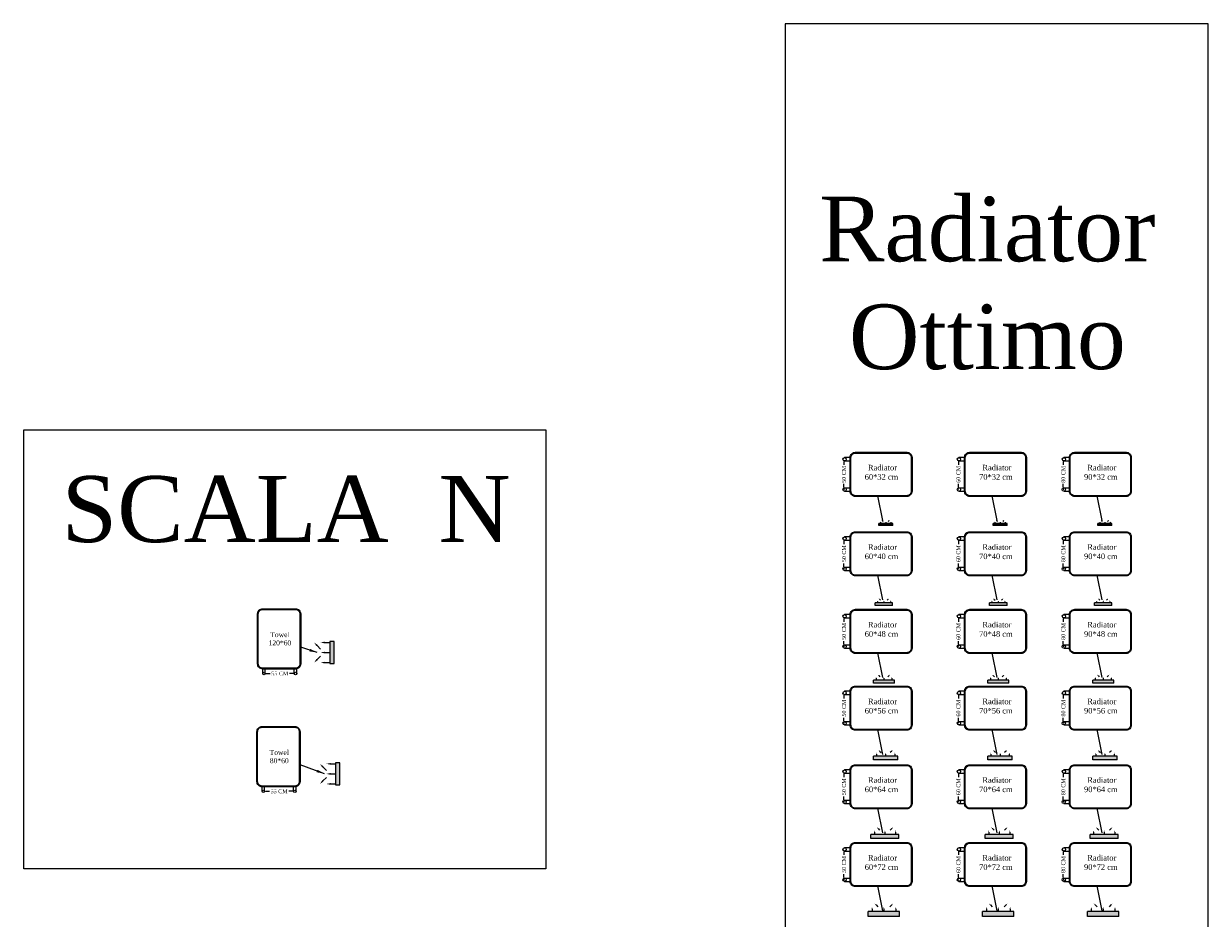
# Model space of a CAD drawing. Header units: metres. Extents: x -710577 to 709766, y -710660 to 709683.
# Tile 6 of 70: x -569 to -542, y -474 to -454. Entities that reach past the tile are written whole.
import ezdxf

# ---------------------------------------------------------------- set-up
doc = ezdxf.new("R2010")
doc.units = ezdxf.units.M
doc.header["$LTSCALE"] = 50
doc.header["$MEASUREMENT"] = 0
doc.layers.add('A-ANNO-DIMS-18', color=8, linetype='Continuous', lineweight=18)
for name, color, linetype in [('heating', 10, 'Continuous'), ('heating system', 1, 'Continuous'), ('Samrt Heat', 1, 'Continuous'), ('smart heat', 7, 'Continuous')]:
    doc.layers.add(name, color=color, linetype=linetype)
doc.styles.add('AM3', font='times.ttf')
doc.styles.get("Standard").update_dxf_attribs({"font": 'arial.ttf'})
doc.dimstyles.new('35', dxfattribs={"dimscale": 0, "dimtxt": 0.09, "dimasz": 0.05, "dimexe": 0, "dimexo": 0, "dimgap": 0, "dimtad": 0, "dimzin": 0, "dimdsep": 46, "dimtxsty": 'AM3', "dimcen": 0, "dimadec": 3, "dimazin": 0, "dimtfac": 1, "dimtofl": 0, "dimtmove": 1, "dimatfit": 3, "dimfxl": 0.18, "dimtfill": 1, "dimtolj": 1, "dimtzin": 0, "dimarcsym": 0})
doc.dimstyles.get("Standard").update_dxf_attribs({"dimtxt": 0.18, "dimasz": 0.18, "dimexe": 0.18, "dimexo": 0.0625, "dimgap": 0.09, "dimtad": 0, "dimtih": 1, "dimtoh": 1, "dimzin": 0, "dimdsep": 46, "dimtxsty": 'Standard', "dimcen": 0.09, "dimadec": 0, "dimazin": 0, "dimtfac": 1, "dimtofl": 0, "dimtmove": 0, "dimatfit": 3, "dimfxl": 1, "dimtolj": 1, "dimtzin": 0, "dimarcsym": 0})

# ---------------------------------------------------------------- blocks, each defined once
blk = doc.blocks.new('*D314')
at = {"layer": 'Samrt Heat', "color": 0, "lineweight": -2, "transparency": 16777216}
for p, q in [((-563.6, -468.698), (-563.473, -468.698)), ((-562.982, -468.698), (-563.109, -468.698))]:
    blk.add_line(p, q, dxfattribs=at)
at = {"layer": 'Samrt Heat', "color": 0, "transparency": 16777216, "insert": (-563.291, -468.698), "char_height": 0.09, "attachment_point": 5, "style": 'AM3', "bg_fill": 3, "box_fill_scale": 1.25, "bg_fill_color": 256, "bg_fill_true_color": 13158600, "bg_fill_transparency": 0}
blk.add_mtext('\\A1;55 CM', dxfattribs=at)
at = {"layer": 'Samrt Heat', "color": 0, "transparency": 16777216}
for points in [[(-563.6, -468.689), (-563.6, -468.706), (-563.65, -468.698)], [(-562.982, -468.689), (-562.982, -468.706), (-562.932, -468.698)]]:
    blk.add_solid(points, dxfattribs=at)
blk = doc.blocks.new('*D315')
at = {"layer": 'Samrt Heat', "color": 0, "lineweight": -2, "transparency": 16777216}
for p, q in [((-563.616, -471.39), (-563.488, -471.39)), ((-562.997, -471.39), (-563.124, -471.39))]:
    blk.add_line(p, q, dxfattribs=at)
at = {"layer": 'Samrt Heat', "color": 0, "transparency": 16777216, "insert": (-563.306, -471.39), "char_height": 0.09, "attachment_point": 5, "style": 'AM3', "bg_fill": 3, "box_fill_scale": 1.25, "bg_fill_color": 256, "bg_fill_true_color": 13158600, "bg_fill_transparency": 0}
blk.add_mtext('\\A1;55 CM', dxfattribs=at)
at = {"layer": 'Samrt Heat', "color": 0, "transparency": 16777216}
for points in [[(-563.616, -471.382), (-563.616, -471.398), (-563.666, -471.39)], [(-562.997, -471.382), (-562.997, -471.398), (-562.947, -471.39)]]:
    blk.add_solid(points, dxfattribs=at)
blk = doc.blocks.new('A$C35D36432')
h = blk.add_hatch(color=240)
h.set_gradient(color1=(250, 5, 38), color2=(238, 110, 242), tint=1, name='INVCURVED')
h.paths.add_polyline_path([(-0.065, -0.168), (0.035, -0.168), (0.035, 0.332), (-0.065, 0.332)])
at = {"color": 1}
for p, q in [((-0.065, 0.332), (-0.065, -0.168)), ((0.035, 0.332), (-0.065, 0.332)), ((0.035, -0.168), (0.035, 0.332)), ((-0.065, -0.168), (0.035, -0.168))]:
    blk.add_line(p, q, dxfattribs=at)
for points in [[(-0.422, 0.309, 0, 0.04, 0), (-0.356, 0.243, 0.04, 0.04, 0), (-0.356, 0.243, 0.04, 0.04, 0)], [(-0.274, 0.312, 0, 0.04, 0), (-0.181, 0.312, 0.04, 0.04, 0), (-0.181, 0.312, 0.04, 0.04, 0)], [(-0.274, 0.082, 0, 0.04, 0), (-0.181, 0.082, 0.04, 0.04, 0), (-0.181, 0.082, 0.04, 0.04, 0)], [(-0.422, -0.146, 0, 0.04, 0), (-0.356, -0.08, 0.04, 0.04, 0), (-0.356, -0.08, 0.04, 0.04, 0)], [(-0.274, -0.148, 0, 0.04, 0), (-0.181, -0.148, 0.04, 0.04, 0), (-0.181, -0.148, 0.04, 0.04, 0)]]:
    blk.add_lwpolyline(points, format="xyseb", dxfattribs=at)
for points in [[(-0.181, 0.312), (-0.065, 0.312)], [(-0.356, 0.243), (-0.274, 0.162)], [(-0.356, -0.08), (-0.274, 0.002)], [(-0.181, 0.082), (-0.065, 0.082)], [(-0.181, -0.148), (-0.065, -0.148)]]:
    blk.add_lwpolyline(points, dxfattribs=at)
blk = doc.blocks.new('A$C55C45C6C')
at = {"layer": 'heating', "color": 1}
for p, q in [((-0.216, 0.596), (-0.373, 0.596)), ((-0.373, 0.503), (-0.216, 0.503))]:
    blk.add_line(p, q, dxfattribs=at)
at = {"layer": 'heating', "color": 5}
for p, q in [((-0.374, -0.25), (-0.216, -0.25)), ((-0.374, -0.343), (-0.216, -0.343))]:
    blk.add_line(p, q, dxfattribs=at)
at = {"layer": 'heating system', "color": 4, "linetype": 'ByBlock', "lineweight": -2, "ltscale": 0.3}
for points in [[(-0.069, 0.743), (1.361, 0.743, -0.414214), (1.508, 0.596), (1.508, -0.343, -0.414214), (1.361, -0.49), (-0.069, -0.49, -0.414214), (-0.216, -0.343), (-0.216, 0.596, -0.414214)], [(-0.069, 0.722), (1.361, 0.722, -0.414214), (1.487, 0.596), (1.487, -0.343, -0.414214), (1.361, -0.469), (-0.069, -0.469, -0.414214), (-0.195, -0.343), (-0.195, 0.596, -0.414214)]]:
    blk.add_lwpolyline(points, format="xyb", close=True, dxfattribs=at)
at = {"layer": 'heating system', "color": 1, "linetype": 'ByBlock', "lineweight": -2, "ltscale": 0.3}
blk.add_circle((-0.373, 0.549), 0.0466, dxfattribs=at)
at = {"layer": 'heating system', "color": 5, "linetype": 'ByBlock', "lineweight": -2, "ltscale": 0.3}
blk.add_circle((-0.374, -0.296), 0.0466, dxfattribs=at)
blk = doc.blocks.new('*D1632')
at = {"layer": 'Samrt Heat', "color": 0, "lineweight": -2, "transparency": 16777216}
for p, q in [((-550.399, -463.85), (-550.399, -463.964)), ((-550.399, -464.442), (-550.399, -464.328)), ((-550.387, -464.492), (-550.399, -464.492))]:
    blk.add_line(p, q, dxfattribs=at)
at = {"layer": 'Samrt Heat', "color": 0, "transparency": 16777216, "insert": (-550.399, -464.146), "char_height": 0.09, "attachment_point": 5, "rotation": 90, "style": 'AM3', "bg_fill": 3, "box_fill_scale": 1.25, "bg_fill_color": 256, "bg_fill_true_color": 13158600, "bg_fill_transparency": 0}
blk.add_mtext('\\A1;50 CM', dxfattribs=at)
at = {"layer": 'Samrt Heat', "color": 0, "transparency": 16777216}
for points in [[(-550.407, -463.85), (-550.39, -463.85), (-550.399, -463.8)], [(-550.407, -464.442), (-550.39, -464.442), (-550.399, -464.492)]]:
    blk.add_solid(points, dxfattribs=at)
blk = doc.blocks.new('A$C4BE8651F')
h = blk.add_hatch(color=240)
h.set_gradient(color1=(250, 5, 38), color2=(238, 110, 242), tint=1, name='INVCURVED')
h.paths.add_polyline_path([(-0.467, 0.061), (-0.467, 0.012), (-0.467, -0.039), (0.193, -0.038), (0.193, 0.062)])
at = {"color": 1}
for p, q in [((0.193, 0.062), (-0.467, 0.062)), ((-0.467, -0.038), (-0.467, 0.062)), ((0.193, -0.038), (0.193, 0.062)), ((0.193, -0.038), (-0.467, -0.038))]:
    blk.add_line(p, q, dxfattribs=at)
for points in [[(-0.385, 0.162, 0, 0.0191, 0), (-0.385, 0.117, 0.0191, 0.0191, 0), (-0.385, 0.117, 0.0191, 0.0191, 0)], [(-0.332, 0.232, 0, 0.0191, 0), (-0.3, 0.201, 0.0191, 0.0191, 0), (-0.3, 0.201, 0.0191, 0.0191, 0)], [(-0.137, 0.162, 0, 0.0191, 0), (-0.137, 0.117, 0.0191, 0.0191, 0), (-0.137, 0.117, 0.0191, 0.0191, 0)], [(0.058, 0.232, 0, 0.0191, 0), (0.027, 0.201, 0.0191, 0.0191, 0), (0.027, 0.201, 0.0191, 0.0191, 0)], [(0.112, 0.162, 0, 0.0191, 0), (0.112, 0.117, 0.0191, 0.0191, 0), (0.112, 0.117, 0.0191, 0.0191, 0)]]:
    blk.add_lwpolyline(points, format="xyseb", dxfattribs=at)
for points in [[(-0.385, 0.117), (-0.385, 0.062)], [(-0.3, 0.201), (-0.261, 0.162)], [(-0.137, 0.117), (-0.137, 0.062)], [(0.027, 0.201), (-0.013, 0.162)], [(0.112, 0.117), (0.112, 0.062)]]:
    blk.add_lwpolyline(points, dxfattribs=at)
blk = doc.blocks.new('*D1633')
at = {"layer": 'Samrt Heat', "color": 0, "lineweight": -2, "transparency": 16777216}
for p, q in [((-550.399, -465.665), (-550.399, -465.78)), ((-550.399, -466.258), (-550.399, -466.143)), ((-550.387, -466.308), (-550.399, -466.308))]:
    blk.add_line(p, q, dxfattribs=at)
at = {"layer": 'Samrt Heat', "color": 0, "transparency": 16777216, "insert": (-550.399, -465.961), "char_height": 0.09, "attachment_point": 5, "rotation": 90, "style": 'AM3', "bg_fill": 3, "box_fill_scale": 1.25, "bg_fill_color": 256, "bg_fill_true_color": 13158600, "bg_fill_transparency": 0}
blk.add_mtext('\\A1;50 CM', dxfattribs=at)
at = {"layer": 'Samrt Heat', "color": 0, "transparency": 16777216}
for points in [[(-550.407, -465.665), (-550.39, -465.665), (-550.399, -465.615)], [(-550.407, -466.258), (-550.39, -466.258), (-550.399, -466.308)]]:
    blk.add_solid(points, dxfattribs=at)
blk = doc.blocks.new('*D1634')
at = {"layer": 'Samrt Heat', "color": 0, "lineweight": -2, "transparency": 16777216}
for p, q in [((-550.399, -467.44), (-550.399, -467.554)), ((-550.399, -468.032), (-550.399, -467.918)), ((-550.387, -468.082), (-550.399, -468.082))]:
    blk.add_line(p, q, dxfattribs=at)
at = {"layer": 'Samrt Heat', "color": 0, "transparency": 16777216, "insert": (-550.399, -467.736), "char_height": 0.09, "attachment_point": 5, "rotation": 90, "style": 'AM3', "bg_fill": 3, "box_fill_scale": 1.25, "bg_fill_color": 256, "bg_fill_true_color": 13158600, "bg_fill_transparency": 0}
blk.add_mtext('\\A1;50 CM', dxfattribs=at)
at = {"layer": 'Samrt Heat', "color": 0, "transparency": 16777216}
for points in [[(-550.407, -467.44), (-550.39, -467.44), (-550.399, -467.39)], [(-550.407, -468.032), (-550.39, -468.032), (-550.399, -468.082)]]:
    blk.add_solid(points, dxfattribs=at)
blk = doc.blocks.new('*D1635')
at = {"layer": 'Samrt Heat', "color": 0, "lineweight": -2, "transparency": 16777216}
for p, q in [((-550.399, -469.193), (-550.399, -469.308)), ((-550.399, -469.786), (-550.399, -469.671)), ((-550.387, -469.836), (-550.399, -469.836))]:
    blk.add_line(p, q, dxfattribs=at)
at = {"layer": 'Samrt Heat', "color": 0, "transparency": 16777216, "insert": (-550.399, -469.489), "char_height": 0.09, "attachment_point": 5, "rotation": 90, "style": 'AM3', "bg_fill": 3, "box_fill_scale": 1.25, "bg_fill_color": 256, "bg_fill_true_color": 13158600, "bg_fill_transparency": 0}
blk.add_mtext('\\A1;50 CM', dxfattribs=at)
at = {"layer": 'Samrt Heat', "color": 0, "transparency": 16777216}
for points in [[(-550.407, -469.193), (-550.39, -469.193), (-550.399, -469.143)], [(-550.407, -469.786), (-550.39, -469.786), (-550.399, -469.836)]]:
    blk.add_solid(points, dxfattribs=at)
blk = doc.blocks.new('*D1636')
at = {"layer": 'Samrt Heat', "color": 0, "lineweight": -2, "transparency": 16777216}
for p, q in [((-550.399, -470.99), (-550.399, -471.105)), ((-550.399, -471.583), (-550.399, -471.469)), ((-550.387, -471.633), (-550.399, -471.633))]:
    blk.add_line(p, q, dxfattribs=at)
at = {"layer": 'Samrt Heat', "color": 0, "transparency": 16777216, "insert": (-550.399, -471.287), "char_height": 0.09, "attachment_point": 5, "rotation": 90, "style": 'AM3', "bg_fill": 3, "box_fill_scale": 1.25, "bg_fill_color": 256, "bg_fill_true_color": 13158600, "bg_fill_transparency": 0}
blk.add_mtext('\\A1;50 CM', dxfattribs=at)
at = {"layer": 'Samrt Heat', "color": 0, "transparency": 16777216}
for points in [[(-550.407, -470.99), (-550.39, -470.99), (-550.399, -470.94)], [(-550.407, -471.583), (-550.39, -471.583), (-550.399, -471.633)]]:
    blk.add_solid(points, dxfattribs=at)
blk = doc.blocks.new('*D1637')
at = {"layer": 'Samrt Heat', "color": 0, "lineweight": -2, "transparency": 16777216}
for p, q in [((-550.399, -472.767), (-550.399, -472.881)), ((-550.399, -473.36), (-550.399, -473.245)), ((-550.387, -473.41), (-550.399, -473.41))]:
    blk.add_line(p, q, dxfattribs=at)
at = {"layer": 'Samrt Heat', "color": 0, "transparency": 16777216, "insert": (-550.399, -473.063), "char_height": 0.09, "attachment_point": 5, "rotation": 90, "style": 'AM3', "bg_fill": 3, "box_fill_scale": 1.25, "bg_fill_color": 256, "bg_fill_true_color": 13158600, "bg_fill_transparency": 0}
blk.add_mtext('\\A1;50 CM', dxfattribs=at)
at = {"layer": 'Samrt Heat', "color": 0, "transparency": 16777216}
for points in [[(-550.407, -472.767), (-550.39, -472.767), (-550.399, -472.717)], [(-550.407, -473.36), (-550.39, -473.36), (-550.399, -473.41)]]:
    blk.add_solid(points, dxfattribs=at)
blk = doc.blocks.new('*D1653')
at = {"layer": 'Samrt Heat', "color": 0, "lineweight": -2, "transparency": 16777216}
for p, q in [((-547.785, -463.85), (-547.785, -463.964)), ((-547.785, -464.442), (-547.785, -464.328)), ((-547.773, -464.492), (-547.785, -464.492))]:
    blk.add_line(p, q, dxfattribs=at)
at = {"layer": 'Samrt Heat', "color": 0, "transparency": 16777216, "insert": (-547.785, -464.146), "char_height": 0.09, "attachment_point": 5, "rotation": 90, "style": 'AM3', "bg_fill": 3, "box_fill_scale": 1.25, "bg_fill_color": 256, "bg_fill_true_color": 13158600, "bg_fill_transparency": 0}
blk.add_mtext('\\A1;60 CM', dxfattribs=at)
at = {"layer": 'Samrt Heat', "color": 0, "transparency": 16777216}
for points in [[(-547.793, -463.85), (-547.776, -463.85), (-547.785, -463.8)], [(-547.793, -464.442), (-547.776, -464.442), (-547.785, -464.492)]]:
    blk.add_solid(points, dxfattribs=at)
blk = doc.blocks.new('*D1650')
at = {"layer": 'Samrt Heat', "color": 0, "lineweight": -2, "transparency": 16777216}
for p, q in [((-547.785, -465.665), (-547.785, -465.779)), ((-547.785, -466.258), (-547.785, -466.144)), ((-547.773, -466.308), (-547.785, -466.308))]:
    blk.add_line(p, q, dxfattribs=at)
at = {"layer": 'Samrt Heat', "color": 0, "transparency": 16777216, "insert": (-547.785, -465.961), "char_height": 0.09, "attachment_point": 5, "rotation": 90, "style": 'AM3', "bg_fill": 3, "box_fill_scale": 1.25, "bg_fill_color": 256, "bg_fill_true_color": 13158600, "bg_fill_transparency": 0}
blk.add_mtext('\\A1;60 CM', dxfattribs=at)
at = {"layer": 'Samrt Heat', "color": 0, "transparency": 16777216}
for points in [[(-547.793, -465.665), (-547.776, -465.665), (-547.785, -465.615)], [(-547.793, -466.258), (-547.776, -466.258), (-547.785, -466.308)]]:
    blk.add_solid(points, dxfattribs=at)
blk = doc.blocks.new('*D1651')
at = {"layer": 'Samrt Heat', "color": 0, "lineweight": -2, "transparency": 16777216}
for p, q in [((-547.785, -467.44), (-547.785, -467.554)), ((-547.785, -468.032), (-547.785, -467.918)), ((-547.773, -468.082), (-547.785, -468.082))]:
    blk.add_line(p, q, dxfattribs=at)
at = {"layer": 'Samrt Heat', "color": 0, "transparency": 16777216, "insert": (-547.785, -467.736), "char_height": 0.09, "attachment_point": 5, "rotation": 90, "style": 'AM3', "bg_fill": 3, "box_fill_scale": 1.25, "bg_fill_color": 256, "bg_fill_true_color": 13158600, "bg_fill_transparency": 0}
blk.add_mtext('\\A1;60 CM', dxfattribs=at)
at = {"layer": 'Samrt Heat', "color": 0, "transparency": 16777216}
for points in [[(-547.793, -467.44), (-547.776, -467.44), (-547.785, -467.39)], [(-547.793, -468.032), (-547.776, -468.032), (-547.785, -468.082)]]:
    blk.add_solid(points, dxfattribs=at)
blk = doc.blocks.new('*D1652')
at = {"layer": 'Samrt Heat', "color": 0, "lineweight": -2, "transparency": 16777216}
for p, q in [((-547.785, -469.193), (-547.785, -469.307)), ((-547.785, -469.786), (-547.785, -469.672)), ((-547.773, -469.836), (-547.785, -469.836))]:
    blk.add_line(p, q, dxfattribs=at)
at = {"layer": 'Samrt Heat', "color": 0, "transparency": 16777216, "insert": (-547.785, -469.489), "char_height": 0.09, "attachment_point": 5, "rotation": 90, "style": 'AM3', "bg_fill": 3, "box_fill_scale": 1.25, "bg_fill_color": 256, "bg_fill_true_color": 13158600, "bg_fill_transparency": 0}
blk.add_mtext('\\A1;60 CM', dxfattribs=at)
at = {"layer": 'Samrt Heat', "color": 0, "transparency": 16777216}
for points in [[(-547.793, -469.193), (-547.776, -469.193), (-547.785, -469.143)], [(-547.793, -469.786), (-547.776, -469.786), (-547.785, -469.836)]]:
    blk.add_solid(points, dxfattribs=at)
blk = doc.blocks.new('*D1646')
at = {"layer": 'Samrt Heat', "color": 0, "lineweight": -2, "transparency": 16777216}
for p, q in [((-547.785, -470.99), (-547.785, -471.104)), ((-547.785, -471.583), (-547.785, -471.469)), ((-547.773, -471.633), (-547.785, -471.633))]:
    blk.add_line(p, q, dxfattribs=at)
at = {"layer": 'Samrt Heat', "color": 0, "transparency": 16777216, "insert": (-547.785, -471.287), "char_height": 0.09, "attachment_point": 5, "rotation": 90, "style": 'AM3', "bg_fill": 3, "box_fill_scale": 1.25, "bg_fill_color": 256, "bg_fill_true_color": 13158600, "bg_fill_transparency": 0}
blk.add_mtext('\\A1;60 CM', dxfattribs=at)
at = {"layer": 'Samrt Heat', "color": 0, "transparency": 16777216}
for points in [[(-547.793, -470.99), (-547.776, -470.99), (-547.785, -470.94)], [(-547.793, -471.583), (-547.776, -471.583), (-547.785, -471.633)]]:
    blk.add_solid(points, dxfattribs=at)
blk = doc.blocks.new('*D1647')
at = {"layer": 'Samrt Heat', "color": 0, "lineweight": -2, "transparency": 16777216}
for p, q in [((-547.785, -472.767), (-547.785, -472.881)), ((-547.785, -473.36), (-547.785, -473.246)), ((-547.773, -473.41), (-547.785, -473.41))]:
    blk.add_line(p, q, dxfattribs=at)
at = {"layer": 'Samrt Heat', "color": 0, "transparency": 16777216, "insert": (-547.785, -473.063), "char_height": 0.09, "attachment_point": 5, "rotation": 90, "style": 'AM3', "bg_fill": 3, "box_fill_scale": 1.25, "bg_fill_color": 256, "bg_fill_true_color": 13158600, "bg_fill_transparency": 0}
blk.add_mtext('\\A1;60 CM', dxfattribs=at)
at = {"layer": 'Samrt Heat', "color": 0, "transparency": 16777216}
for points in [[(-547.793, -472.767), (-547.776, -472.767), (-547.785, -472.717)], [(-547.793, -473.36), (-547.776, -473.36), (-547.785, -473.41)]]:
    blk.add_solid(points, dxfattribs=at)
blk = doc.blocks.new('*D1654')
at = {"layer": 'Samrt Heat', "color": 0, "lineweight": -2, "transparency": 16777216}
for p, q in [((-545.388, -463.85), (-545.388, -463.965)), ((-545.388, -464.442), (-545.388, -464.327)), ((-545.377, -464.492), (-545.388, -464.492))]:
    blk.add_line(p, q, dxfattribs=at)
at = {"layer": 'Samrt Heat', "color": 0, "transparency": 16777216, "insert": (-545.388, -464.146), "char_height": 0.09, "attachment_point": 5, "rotation": 90, "style": 'AM3', "bg_fill": 3, "box_fill_scale": 1.25, "bg_fill_color": 256, "bg_fill_true_color": 13158600, "bg_fill_transparency": 0}
blk.add_mtext('\\A1;80 CM', dxfattribs=at)
at = {"layer": 'Samrt Heat', "color": 0, "transparency": 16777216}
for points in [[(-545.397, -463.85), (-545.38, -463.85), (-545.388, -463.8)], [(-545.397, -464.442), (-545.38, -464.442), (-545.388, -464.492)]]:
    blk.add_solid(points, dxfattribs=at)
blk = doc.blocks.new('*D1655')
at = {"layer": 'Samrt Heat', "color": 0, "lineweight": -2, "transparency": 16777216}
for p, q in [((-545.388, -465.665), (-545.388, -465.78)), ((-545.388, -466.258), (-545.388, -466.142)), ((-545.377, -466.308), (-545.388, -466.308))]:
    blk.add_line(p, q, dxfattribs=at)
at = {"layer": 'Samrt Heat', "color": 0, "transparency": 16777216, "insert": (-545.388, -465.961), "char_height": 0.09, "attachment_point": 5, "rotation": 90, "style": 'AM3', "bg_fill": 3, "box_fill_scale": 1.25, "bg_fill_color": 256, "bg_fill_true_color": 13158600, "bg_fill_transparency": 0}
blk.add_mtext('\\A1;80 CM', dxfattribs=at)
at = {"layer": 'Samrt Heat', "color": 0, "transparency": 16777216}
for points in [[(-545.397, -465.665), (-545.38, -465.665), (-545.388, -465.615)], [(-545.397, -466.258), (-545.38, -466.258), (-545.388, -466.308)]]:
    blk.add_solid(points, dxfattribs=at)
blk = doc.blocks.new('*D1656')
at = {"layer": 'Samrt Heat', "color": 0, "lineweight": -2, "transparency": 16777216}
for p, q in [((-545.388, -467.44), (-545.388, -467.555)), ((-545.388, -468.032), (-545.388, -467.917)), ((-545.377, -468.082), (-545.388, -468.082))]:
    blk.add_line(p, q, dxfattribs=at)
at = {"layer": 'Samrt Heat', "color": 0, "transparency": 16777216, "insert": (-545.388, -467.736), "char_height": 0.09, "attachment_point": 5, "rotation": 90, "style": 'AM3', "bg_fill": 3, "box_fill_scale": 1.25, "bg_fill_color": 256, "bg_fill_true_color": 13158600, "bg_fill_transparency": 0}
blk.add_mtext('\\A1;80 CM', dxfattribs=at)
at = {"layer": 'Samrt Heat', "color": 0, "transparency": 16777216}
for points in [[(-545.397, -467.44), (-545.38, -467.44), (-545.388, -467.39)], [(-545.397, -468.032), (-545.38, -468.032), (-545.388, -468.082)]]:
    blk.add_solid(points, dxfattribs=at)
blk = doc.blocks.new('*D1657')
at = {"layer": 'Samrt Heat', "color": 0, "lineweight": -2, "transparency": 16777216}
for p, q in [((-545.388, -469.193), (-545.388, -469.308)), ((-545.388, -469.786), (-545.388, -469.67)), ((-545.377, -469.836), (-545.388, -469.836))]:
    blk.add_line(p, q, dxfattribs=at)
at = {"layer": 'Samrt Heat', "color": 0, "transparency": 16777216, "insert": (-545.388, -469.489), "char_height": 0.09, "attachment_point": 5, "rotation": 90, "style": 'AM3', "bg_fill": 3, "box_fill_scale": 1.25, "bg_fill_color": 256, "bg_fill_true_color": 13158600, "bg_fill_transparency": 0}
blk.add_mtext('\\A1;80 CM', dxfattribs=at)
at = {"layer": 'Samrt Heat', "color": 0, "transparency": 16777216}
for points in [[(-545.397, -469.193), (-545.38, -469.193), (-545.388, -469.143)], [(-545.397, -469.786), (-545.38, -469.786), (-545.388, -469.836)]]:
    blk.add_solid(points, dxfattribs=at)
blk = doc.blocks.new('*D1658')
at = {"layer": 'Samrt Heat', "color": 0, "lineweight": -2, "transparency": 16777216}
for p, q in [((-545.388, -470.99), (-545.388, -471.106)), ((-545.388, -471.583), (-545.388, -471.468)), ((-545.377, -471.633), (-545.388, -471.633))]:
    blk.add_line(p, q, dxfattribs=at)
at = {"layer": 'Samrt Heat', "color": 0, "transparency": 16777216, "insert": (-545.388, -471.287), "char_height": 0.09, "attachment_point": 5, "rotation": 90, "style": 'AM3', "bg_fill": 3, "box_fill_scale": 1.25, "bg_fill_color": 256, "bg_fill_true_color": 13158600, "bg_fill_transparency": 0}
blk.add_mtext('\\A1;80 CM', dxfattribs=at)
at = {"layer": 'Samrt Heat', "color": 0, "transparency": 16777216}
for points in [[(-545.397, -470.99), (-545.38, -470.99), (-545.388, -470.94)], [(-545.397, -471.583), (-545.38, -471.583), (-545.388, -471.633)]]:
    blk.add_solid(points, dxfattribs=at)
blk = doc.blocks.new('*D1659')
at = {"layer": 'Samrt Heat', "color": 0, "lineweight": -2, "transparency": 16777216}
for p, q in [((-545.388, -472.767), (-545.388, -472.882)), ((-545.388, -473.36), (-545.388, -473.244)), ((-545.377, -473.41), (-545.388, -473.41))]:
    blk.add_line(p, q, dxfattribs=at)
at = {"layer": 'Samrt Heat', "color": 0, "transparency": 16777216, "insert": (-545.388, -473.063), "char_height": 0.09, "attachment_point": 5, "rotation": 90, "style": 'AM3', "bg_fill": 3, "box_fill_scale": 1.25, "bg_fill_color": 256, "bg_fill_true_color": 13158600, "bg_fill_transparency": 0}
blk.add_mtext('\\A1;80 CM', dxfattribs=at)
at = {"layer": 'Samrt Heat', "color": 0, "transparency": 16777216}
for points in [[(-545.397, -472.767), (-545.38, -472.767), (-545.388, -472.717)], [(-545.397, -473.36), (-545.38, -473.36), (-545.388, -473.41)]]:
    blk.add_solid(points, dxfattribs=at)

msp = doc.modelspace()

# ---------------------------------------------------------------- linework, layer by layer
at = {"layer": 'Samrt Heat', "color": 5, "lineweight": -3}
for p, q in [((-563.678, -468.698), (-563.678, -468.595)), ((-563.623, -468.698), (-563.623, -468.595))]:
    msp.add_line(p, q, dxfattribs=at)
at = {"layer": 'Samrt Heat', "color": 1, "linetype": 'ByBlock', "lineweight": -3, "ltscale": 0.3}
for p, q in [((-562.959, -468.693), (-562.959, -468.595)), ((-562.904, -468.698), (-562.904, -468.592))]:
    msp.add_line(p, q, dxfattribs=at)
at = {"layer": 'Samrt Heat', "color": 4, "lineweight": -3}
for points in [[(-562.813, -467.335), (-562.813, -468.477, -0.414214), (-562.931, -468.595), (-563.681, -468.595, -0.414214), (-563.798, -468.477), (-563.798, -467.335, -0.414214), (-563.681, -467.217), (-562.931, -467.217, -0.414214)], [(-562.83, -467.335), (-562.83, -468.477, -0.414214), (-562.931, -468.578), (-563.681, -468.578, -0.414214), (-563.782, -468.477), (-563.782, -467.335, -0.414214), (-563.681, -467.234), (-562.931, -467.234, -0.414214)]]:
    msp.add_lwpolyline(points, format="xyb", close=True, dxfattribs=at)
at = {"layer": 'Samrt Heat', "color": 4, "lineweight": -3, "elevation": 0}
for points in [[(-562.828, -470.027), (-562.828, -471.169, -0.414214), (-562.946, -471.287), (-563.696, -471.287, -0.414214), (-563.813, -471.169), (-563.813, -470.027, -0.414214), (-563.696, -469.909), (-562.946, -469.909, -0.414214)], [(-562.845, -470.027), (-562.845, -471.169, -0.414214), (-562.946, -471.27), (-563.696, -471.27, -0.414214), (-563.797, -471.169), (-563.797, -470.027, -0.414214), (-563.696, -469.926), (-562.946, -469.926, -0.414214)]]:
    msp.add_lwpolyline(points, format="xyb", close=True, dxfattribs=at)
at = {"layer": 'Samrt Heat', "color": 5, "linetype": 'ByBlock', "lineweight": -3, "ltscale": 0.3}
for centre in [(-563.65, -468.698), (-563.666, -471.39, 0)]:
    msp.add_circle(centre, 0.0274, dxfattribs=at)
at = {"layer": 'Samrt Heat', "color": 1, "linetype": 'ByBlock', "lineweight": -3, "ltscale": 0.3}
for centre in [(-562.932, -468.698), (-562.947, -471.39, 0)]:
    msp.add_circle(centre, 0.0274, dxfattribs=at)

# ---------------------------------------------------------------- block references
at = {"layer": 'A-ANNO-DIMS-18', "color": 7}
for p in [(-562.083, -468.301, 0), (-561.951, -471.074, 0)]:
    msp.add_blockref('A$C35D36432', p, dxfattribs=at)
at = {"layer": 'smart heat', "color": 0, "lineweight": -3, "xscale": 0.8190000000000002, "yscale": 0.8190000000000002, "zscale": 0.8190000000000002}
for p in [(-550.08, -464.25), (-547.467, -464.25), (-545.07, -464.25), (-550.08, -466.065), (-547.467, -466.065), (-545.07, -466.065), (-550.08, -467.839), (-547.467, -467.839), (-545.07, -467.839), (-550.08, -469.593), (-547.467, -469.593), (-545.07, -469.593), (-550.08, -471.39), (-547.467, -471.39), (-545.07, -471.39), (-550.08, -473.167), (-547.467, -473.167), (-545.07, -473.167)]:
    msp.add_blockref('A$C55C45C6C', p, dxfattribs=at)
at = {"layer": 'smart heat'}
for p, xscale, yscale, zscale in [((-549.38, -465.299), 0.4847464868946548, 0.4847464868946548, 0.4847464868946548), ((-546.767, -465.299), 0.4847464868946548, 0.4847464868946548, 0.4847464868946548), ((-544.37, -465.299), 0.4847464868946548, 0.4847464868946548, 0.4847464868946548), ((-549.404, -467.122), 0.6059328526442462, 0.6059328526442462, 0.6059328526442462), ((-546.79, -467.122), 0.6059328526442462, 0.6059328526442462, 0.6059328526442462), ((-544.393, -467.122), 0.6059328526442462, 0.6059328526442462, 0.6059328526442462), ((-549.387, -468.892), 0.7271197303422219, 0.7271197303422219, 0.7271197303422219), ((-546.773, -468.892), 0.7271197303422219, 0.7271197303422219, 0.7271197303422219), ((-544.377, -468.892), 0.7271197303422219, 0.7271197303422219, 0.7271197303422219), ((-549.331, -470.641), 0.8483063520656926, 0.8483063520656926, 0.8483063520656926), ((-546.717, -470.641), 0.8483063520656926, 0.8483063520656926, 0.8483063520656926), ((-544.32, -470.641), 0.8483063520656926, 0.8483063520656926, 0.8483063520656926), ((-549.331, -472.434), 0.9694929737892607, 0.9694929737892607, 0.9694929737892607), ((-546.718, -472.434), 0.9694929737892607, 0.9694929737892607, 0.9694929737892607), ((-544.321, -472.434), 0.9694929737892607, 0.9694929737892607, 0.9694929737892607), ((-549.339, -474.206), 1.090679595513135, 1.090679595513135, 1.090679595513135), ((-546.726, -474.206), 1.090679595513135, 1.090679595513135, 1.090679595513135), ((-544.329, -474.206), 1.090679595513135, 1.090679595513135, 1.090679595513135)]:
    msp.add_blockref('A$C4BE8651F', p, dxfattribs=dict(at, xscale=xscale, yscale=yscale, zscale=zscale))

# ---------------------------------------------------------------- texts
at = {"layer": 'Samrt Heat', "color": 0, "linetype": 'ByBlock', "lineweight": -3, "ltscale": 0.3, "attachment_point": 5, "style": 'AM3'}
for s, insert, char_height, width in [('\\A1;Radiator Ottimo', (-547.122, -459.781), 1.47823, 10.88274), ('\\A1;SCALA  N{\\fTimes New Roman|b0|i0|c238|p18; }', (-563.145, -464.95), 1.50922, 11.11089), ('\\A1;Towel 120*60', (-563.288, -467.905), 0.11311, 0.92019), ('\\A1;Towel \\P80*60', (-563.303, -470.597, 0), 0.1131, 0.92019)]:
    msp.add_mtext(s, dxfattribs=dict(at, insert=insert, char_height=char_height, width=width))
at = {"layer": 'smart heat', "color": 0, "linetype": 'ByBlock', "lineweight": -3, "ltscale": 0.3, "char_height": 0.12751, "width": 1.27836, "attachment_point": 5, "style": 'AM3'}
for s, insert in [('\\A1; Radiator \\P60*32 cm\\P  ', (-549.543, -464.206)), ('\\A1; Radiator \\P70*32 cm\\P  ', (-546.929, -464.206)), ('\\A1; Radiator \\P90*32 cm\\P  ', (-544.532, -464.206)), ('\\A1; Radiator \\P60*40 cm\\P  ', (-549.543, -466.021)), ('\\A1; Radiator \\P70*40 cm\\P  ', (-546.929, -466.021)), ('\\A1; Radiator \\P90*40 cm\\P  ', (-544.532, -466.021)), ('\\A1; Radiator \\P60*48 cm\\P  ', (-549.543, -467.795)), ('\\A1; Radiator \\P70*48 cm\\P  ', (-546.929, -467.795)), ('\\A1; Radiator \\P90*48 cm\\P  ', (-544.532, -467.795)), ('\\A1; Radiator \\P60*56 cm\\P  ', (-549.543, -469.549)), ('\\A1; Radiator \\P70*56 cm\\P  ', (-546.929, -469.549)), ('\\A1; Radiator \\P90*56 cm\\P  ', (-544.532, -469.549)), ('\\A1; Radiator \\P60*64 cm\\P  ', (-549.543, -471.346)), ('\\A1; Radiator \\P70*64 cm\\P  ', (-546.929, -471.346)), ('\\A1; Radiator \\P90*64 cm\\P  ', (-544.532, -471.346)), ('\\A1; Radiator \\P60*72 cm\\P  ', (-549.543, -473.123)), ('\\A1; Radiator \\P70*72 cm\\P  ', (-546.929, -473.123)), ('\\A1; Radiator \\P90*72 cm\\P  ', (-544.532, -473.123))]:
    msp.add_mtext(s, dxfattribs=dict(at, insert=insert))

# ---------------------------------------------------------------- leaders
at = {"layer": 'Samrt Heat', "color": 0}
for points in [[(-549.511, -465.201), (-549.624, -464.634)], [(-546.897, -465.201), (-547.011, -464.634)], [(-544.501, -465.201), (-544.614, -464.634)], [(-549.511, -467.017), (-549.624, -466.449)], [(-546.897, -467.017), (-547.011, -466.449)], [(-544.501, -467.017), (-544.614, -466.449)], [(-549.511, -468.791), (-549.624, -468.224)], [(-546.897, -468.791), (-547.011, -468.224)], [(-544.501, -468.791), (-544.614, -468.224)], [(-549.511, -470.545), (-549.624, -469.977)], [(-546.897, -470.545), (-547.011, -469.977)], [(-544.501, -470.545), (-544.614, -469.977)], [(-549.511, -472.342), (-549.624, -471.774)], [(-546.897, -472.342), (-547.011, -471.774)], [(-544.501, -472.342), (-544.614, -471.774)], [(-549.511, -474.119), (-549.624, -473.551)], [(-546.897, -474.119), (-547.011, -473.551)], [(-544.501, -474.119), (-544.614, -473.551)]]:
    msp.add_leader(points, dimstyle='35', override={"dimscale": 1}, dxfattribs=at)
at = {"layer": 'Samrt Heat', "color": 0, "linetype": 'Continuous', "lineweight": -3}
for points in [[(-562.439, -468.219), (-562.813, -468.095)], [(-562.269, -470.987, 0), (-562.828, -470.787, 0)]]:
    msp.add_leader(points, dimstyle='Standard', dxfattribs=at)

# ---------------------------------------------------------------- next in the draw order: dimensions: what is measured, and where the dimension line sits
at = {"layer": 'Samrt Heat', "color": 0}
for base, p1, p2, picture, middle in [((-550.399, -464.492), (-550.399, -463.8), (-550.387, -464.492), '*D1632', (-550.399, -464.146)), ((-550.399, -466.308), (-550.399, -465.615), (-550.387, -466.308), '*D1633', (-550.399, -465.961)), ((-550.399, -468.082), (-550.399, -467.39), (-550.387, -468.082), '*D1634', (-550.399, -467.736)), ((-550.399, -469.836), (-550.399, -469.143), (-550.387, -469.836), '*D1635', (-550.399, -469.489)), ((-550.399, -471.633), (-550.399, -470.94), (-550.387, -471.633), '*D1636', (-550.399, -471.287)), ((-550.399, -473.41), (-550.399, -472.717), (-550.387, -473.41), '*D1637', (-550.399, -473.063))]:
    dim = msp.add_linear_dim(base=base, p1=p1, p2=p2, angle=90, text='50 CM', dimstyle='35', override={"dimscale": 1}, dxfattribs=at)
    dim.commit()
    dim.dimension.update_dxf_attribs({"geometry": picture, "text_midpoint": middle, "dimtype": 160})
for base, p1, p2, picture, middle in [((-563.65, -468.698), (-562.932, -468.698), (-563.65, -468.698), '*D314', (-563.291, -468.698)), ((-563.666, -471.39, 0), (-562.947, -471.39, 0), (-563.666, -471.39, 0), '*D315', (-563.306, -471.39, 0))]:
    dim = msp.add_linear_dim(base=base, p1=p1, p2=p2, text='55 CM', dimstyle='35', override={"dimscale": 1}, dxfattribs=at)
    dim.commit()
    dim.dimension.update_dxf_attribs({"geometry": picture, "text_midpoint": middle, "dimtype": 160})

# ---------------------------------------------------------------- next in the draw order: linework, layer by layer
at = {"color": 1}
for points in [[(-551.741, -484.938), (-542.075, -484.938), (-542.075, -453.848), (-551.741, -453.848)], [(-569.143, -463.132), (-557.214, -463.132), (-557.214, -473.164), (-569.143, -473.164)]]:
    msp.add_lwpolyline(points, close=True, dxfattribs=at)
at = {"layer": 'Samrt Heat', "color": 5, "lineweight": -3}
for p, q in [((-563.693, -471.39, 0), (-563.693, -471.287, 0)), ((-563.638, -471.39, 0), (-563.638, -471.287, 0))]:
    msp.add_line(p, q, dxfattribs=at)
at = {"layer": 'Samrt Heat', "color": 1, "linetype": 'ByBlock', "lineweight": -3, "ltscale": 0.3}
for p, q in [((-562.974, -471.385, 0), (-562.974, -471.287, 0)), ((-562.919, -471.39, 0), (-562.919, -471.284, 0))]:
    msp.add_line(p, q, dxfattribs=at)

# ---------------------------------------------------------------- next in the draw order: dimensions: what is measured, and where the dimension line sits
at = {"layer": 'Samrt Heat', "color": 0}
for base, p1, p2, text, picture, middle in [((-547.785, -464.492), (-547.785, -463.8), (-547.773, -464.492), '60 CM', '*D1653', (-547.785, -464.146)), ((-545.388, -464.492), (-545.388, -463.8), (-545.377, -464.492), '80 CM', '*D1654', (-545.388, -464.146)), ((-547.785, -466.308), (-547.785, -465.615), (-547.773, -466.308), '60 CM', '*D1650', (-547.785, -465.961)), ((-545.388, -466.308), (-545.388, -465.615), (-545.377, -466.308), '80 CM', '*D1655', (-545.388, -465.961)), ((-547.785, -468.082), (-547.785, -467.39), (-547.773, -468.082), '60 CM', '*D1651', (-547.785, -467.736)), ((-545.388, -468.082), (-545.388, -467.39), (-545.377, -468.082), '80 CM', '*D1656', (-545.388, -467.736)), ((-547.785, -469.836), (-547.785, -469.143), (-547.773, -469.836), '60 CM', '*D1652', (-547.785, -469.489)), ((-545.388, -469.836), (-545.388, -469.143), (-545.377, -469.836), '80 CM', '*D1657', (-545.388, -469.489)), ((-547.785, -471.633), (-547.785, -470.94), (-547.773, -471.633), '60 CM', '*D1646', (-547.785, -471.287)), ((-545.388, -471.633), (-545.388, -470.94), (-545.377, -471.633), '80 CM', '*D1658', (-545.388, -471.287)), ((-547.785, -473.41), (-547.785, -472.717), (-547.773, -473.41), '60 CM', '*D1647', (-547.785, -473.063)), ((-545.388, -473.41), (-545.388, -472.717), (-545.377, -473.41), '80 CM', '*D1659', (-545.388, -473.063))]:
    dim = msp.add_linear_dim(base=base, p1=p1, p2=p2, angle=90, text=text, dimstyle='35', override={"dimscale": 1}, dxfattribs=at)
    dim.commit()
    dim.dimension.update_dxf_attribs({"geometry": picture, "text_midpoint": middle, "dimtype": 160})

doc.saveas('drawing.dxf')
